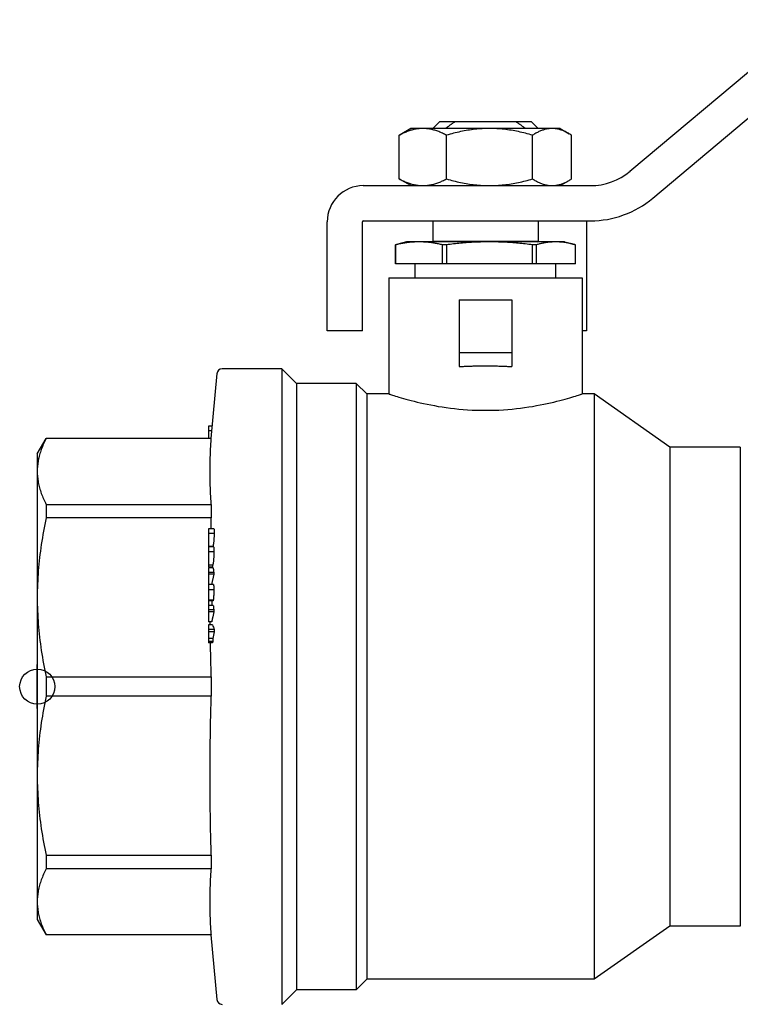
# Model space of a CAD drawing. Header units: millimetres. Extents: x 38 to 3725, y 10 to 403.
# Tile 1 of 17: x 198 to 280, y 160 to 272. Entities that reach past the tile are written whole.
import ezdxf

# ---------------------------------------------------------------- set-up
doc = ezdxf.new("R2010")
doc.units = ezdxf.units.MM
doc.layers.add('DETAIL', color=2, linetype='Continuous')
doc.layers.add('ORIGIN', color=6, linetype='Continuous')

msp = doc.modelspace()

# ---------------------------------------------------------------- linework, layer by layer
at = {"layer": 'DETAIL'}
for p, q in [((267.43, 255.16), (287.98, 272.4)), ((270.01, 252.1), (287.98, 267.18)), ((242.48, 260.02), (241.45, 259.43)), ((243.86, 260.02), (242.48, 260.02)), ((251.44, 260.02), (243.86, 260.02)), ((245.78, 260.82), (244.98, 260.02)), ((245.78, 260.82), (247.54, 260.82)), ((247.54, 260.82), (254.42, 260.82)), ((258.56, 260.02), (251.44, 260.02)), ((254.42, 260.82), (256.18, 260.82)), ((256.18, 260.82), (256.98, 260.02)), ((259.48, 260.02), (258.56, 260.02)), ((259.48, 260.02), (260.51, 259.43)), ((241.18, 254.28), (241.18, 259.27)), ((246.54, 254.28), (246.54, 259.27)), ((256.35, 254.28), (256.35, 259.27)), ((260.78, 254.28), (260.78, 259.27)), ((237.08, 253.52), (262.94, 253.52)), ((242.48, 253.52), (241.45, 254.12)), ((259.48, 253.52), (260.51, 254.12)), ((232.98, 237.02), (232.98, 249.42)), ((236.98, 237.02), (236.98, 249.42)), ((237.08, 249.52), (262.94, 249.52)), ((244.98, 249.52), (244.98, 247.22)), ((256.98, 249.52), (256.98, 247.22)), ((262.48, 249.52), (262.48, 249.42)), ((262.48, 249.42), (262.48, 237.02)), ((240.74, 244.63), (240.74, 246.79)), ((240.76, 246.79), (240.74, 246.79)), ((240.76, 246.79), (240.76, 244.63)), ((241.98, 247.13), (240.87, 246.83)), ((243.43, 247.13), (241.98, 247.13)), ((251.44, 247.13), (243.43, 247.13)), ((244.98, 247.22), (256.98, 247.22)), ((245.08, 247.13), (244.98, 247.22)), ((246.09, 244.63), (246.09, 246.79)), ((246.54, 246.79), (246.09, 246.79)), ((246.54, 246.79), (246.54, 244.63)), ((258.99, 247.13), (251.44, 247.13)), ((256.76, 246.79), (256.34, 246.79)), ((256.34, 244.63), (256.34, 246.79)), ((256.76, 246.79), (256.76, 244.63)), ((256.88, 247.13), (256.98, 247.22)), ((259.98, 247.13), (258.99, 247.13)), ((259.98, 247.13), (261.09, 246.83)), ((261.23, 244.63), (261.23, 246.79)), ((240.76, 244.63), (240.74, 244.63)), ((246.09, 244.63), (240.76, 244.63)), ((242.98, 243.02), (242.98, 244.63)), ((246.54, 244.63), (246.09, 244.63)), ((256.34, 244.63), (246.54, 244.63)), ((256.76, 244.63), (256.34, 244.63)), ((261.23, 244.63), (256.76, 244.63)), ((258.98, 243.02), (258.98, 244.63)), ((239.98, 243.02), (261.98, 243.02)), ((239.98, 243.02), (239.98, 229.82)), ((261.98, 243.02), (261.98, 229.82)), ((247.98, 240.52), (253.98, 240.52)), ((247.98, 240.52), (247.98, 234.52)), ((253.98, 240.52), (253.98, 234.52)), ((236.98, 237.02), (232.98, 237.02)), ((262.48, 237.02), (261.98, 237.02)), ((247.98, 234.52), (253.98, 234.52)), ((247.98, 234.52), (247.98, 232.94)), ((253.98, 234.52), (253.98, 232.94)), ((219.79, 224.77), (220.44, 232.13)), ((227.83, 232.67), (221.03, 232.67)), ((227.83, 232.67), (227.83, 160.37)), ((229.48, 231.02), (227.83, 232.67)), ((229.48, 231.02), (229.48, 162.02)), ((236.28, 231.02), (229.48, 231.02)), ((236.28, 231.02), (236.28, 162.02)), ((237.48, 229.82), (236.28, 231.02)), ((237.48, 229.82), (237.48, 163.22)), ((239.98, 229.82), (237.48, 229.82)), ((263.34, 229.82), (261.98, 229.82)), ((263.34, 229.82), (263.34, 163.22)), ((271.98, 223.77), (263.34, 229.82)), ((219.48, 226.15), (219.48, 225.61)), ((219.91, 226.15), (219.48, 226.15)), ((219.87, 225.61), (219.48, 225.61)), ((219.48, 225.61), (219.48, 224.77)), ((199.98, 223.02), (200.99, 224.77)), ((200.99, 224.77), (200.99, 224.75)), ((219.79, 224.77), (200.99, 224.77)), ((219.79, 224.75), (200.99, 224.75)), ((219.79, 224.77), (219.79, 224.75)), ((199.98, 223.02), (199.98, 221.01)), ((271.98, 223.77), (271.98, 169.27)), ((279.98, 223.77), (271.98, 223.77)), ((279.98, 223.77), (279.98, 223.44)), ((279.98, 223.44), (279.98, 218.58)), ((199.98, 221.01), (199.98, 206.67)), ((279.98, 218.58), (279.98, 212.53)), ((200.99, 217.26), (200.99, 215.71)), ((200.99, 217.26), (219.79, 217.26)), ((219.79, 217.26), (219.79, 215.71)), ((219.79, 215.71), (200.99, 215.71)), ((219.48, 214.48), (219.48, 213.94)), ((220.08, 214.48), (219.48, 214.48)), ((220.11, 213.94), (219.48, 213.94)), ((219.48, 213.94), (219.48, 212.46)), ((219.97, 212.46), (219.48, 212.46)), ((219.48, 212.46), (219.48, 212.41)), ((219.48, 212.41), (219.48, 211.84)), ((220.05, 212.41), (219.48, 212.41)), ((220.08, 211.84), (219.48, 211.84)), ((219.48, 211.84), (219.48, 210.34)), ((279.98, 212.53), (279.98, 200.8)), ((219.95, 210.34), (219.48, 210.34)), ((219.48, 210.34), (219.48, 210.11)), ((219.87, 210.11), (219.48, 210.11)), ((220.01, 210.03), (219.48, 210.03)), ((219.48, 210.03), (219.48, 209.52)), ((220.07, 209.52), (219.48, 209.52)), ((219.48, 209.52), (219.48, 209.3)), ((219.66, 210.03), (219.66, 210.11)), ((220.07, 209.3), (219.48, 209.3)), ((219.48, 209.3), (219.48, 208.15)), ((220.07, 209.3), (219.81, 208.15)), ((219.81, 208.15), (219.48, 208.15)), ((219.48, 208.15), (219.48, 207.53)), ((220.02, 208.15), (219.48, 208.15)), ((220.07, 207.53), (219.48, 207.53)), ((219.48, 207.53), (219.48, 206.35)), ((219.65, 208.15), (219.65, 208.15)), ((199.98, 206.67), (199.98, 186.38)), ((220, 206.35), (219.48, 206.35)), ((219.48, 206.35), (219.48, 206.28)), ((219.48, 206.28), (219.48, 205.76)), ((219.97, 206.28), (219.48, 206.28)), ((220.01, 205.76), (219.48, 205.76)), ((219.48, 205.76), (219.48, 205.25)), ((220.08, 205.25), (219.48, 205.25)), ((219.48, 205.25), (219.48, 205.03)), ((220.09, 205.03), (219.48, 205.03)), ((219.48, 205.03), (219.48, 203.89)), ((219.83, 203.89), (219.48, 203.89)), ((219.93, 203.54), (219.48, 203.54)), ((219.48, 203.54), (219.48, 203.03)), ((220.11, 203.03), (219.48, 203.03)), ((219.48, 203.03), (219.48, 202.75)), ((220.12, 202.75), (219.48, 202.75)), ((219.48, 202.75), (219.48, 202.01)), ((219.95, 202.01), (219.48, 202.01)), ((219.48, 202.01), (219.48, 201.64)), ((219.96, 201.64), (219.48, 201.64)), ((219.48, 201.64), (219.48, 201.51)), ((219.93, 201.51), (219.48, 201.51)), ((219.96, 201.64), (219.93, 201.51)), ((279.98, 200.8), (279.98, 192.25)), ((200.99, 197.62), (200.99, 195.43)), ((200.99, 197.62), (219.79, 197.62)), ((219.79, 197.62), (219.79, 195.43)), ((219.79, 195.43), (200.99, 195.43)), ((279.98, 192.25), (279.98, 180.52)), ((199.98, 186.38), (199.98, 172.04)), ((279.98, 180.52), (279.98, 174.47)), ((200.99, 177.34), (219.79, 177.34)), ((200.99, 177.34), (200.99, 175.79)), ((219.79, 177.34), (219.79, 176.55)), ((219.79, 176.55), (219.79, 175.79)), ((219.79, 175.79), (200.99, 175.79)), ((279.98, 174.47), (279.98, 169.61)), ((199.98, 172.04), (199.98, 170.02)), ((199.98, 170.02), (200.99, 168.27)), ((271.98, 169.27), (263.34, 163.22)), ((279.98, 169.27), (271.98, 169.27)), ((279.98, 169.61), (279.98, 169.27)), ((200.99, 168.3), (200.99, 168.27)), ((200.99, 168.3), (219.79, 168.3)), ((219.79, 168.27), (200.99, 168.27)), ((219.79, 168.3), (219.79, 168.27)), ((220.44, 160.92), (219.79, 168.27)), ((237.48, 163.22), (236.28, 162.02)), ((263.34, 163.22), (237.48, 163.22)), ((229.48, 162.02), (227.83, 160.37)), ((236.28, 162.02), (229.48, 162.02))]:
    msp.add_line(p, q, dxfattribs=at)
at = {"layer": 'DETAIL', "flags": 128}
for points in [[(243.86, 260.02), (243.75, 260.02), (243.64, 260.02), (243.52, 260.01), (243.41, 260), (243.3, 259.99), (243.18, 259.97), (243.07, 259.95), (242.96, 259.93), (242.85, 259.91), (242.73, 259.88), (242.62, 259.85), (242.51, 259.82), (242.4, 259.78), (242.29, 259.75), (242.18, 259.71), (242.06, 259.67), (241.95, 259.62), (241.84, 259.58), (241.73, 259.53), (241.62, 259.48), (241.51, 259.43), (241.4, 259.38), (241.29, 259.32), (241.18, 259.27)], [(246.54, 259.27), (246.44, 259.32), (246.33, 259.38), (246.22, 259.43), (246.11, 259.48), (246, 259.53), (245.89, 259.58), (245.78, 259.62), (245.67, 259.67), (245.55, 259.71), (245.44, 259.75), (245.33, 259.78), (245.22, 259.82), (245.11, 259.85), (244.99, 259.88), (244.88, 259.91), (244.77, 259.93), (244.66, 259.95), (244.54, 259.97), (244.43, 259.99), (244.32, 260), (244.2, 260.01), (244.09, 260.02), (243.98, 260.02), (243.86, 260.02)], [(246.43, 260.02), (246.47, 260.06), (246.52, 260.09), (246.57, 260.13), (246.61, 260.16), (246.66, 260.2), (246.7, 260.23), (246.75, 260.27), (246.8, 260.3), (246.84, 260.33), (246.89, 260.37), (246.93, 260.4), (246.98, 260.43), (247.03, 260.47), (247.07, 260.5), (247.12, 260.53), (247.17, 260.57), (247.21, 260.6), (247.26, 260.63), (247.31, 260.66), (247.35, 260.7), (247.4, 260.73), (247.45, 260.76), (247.5, 260.79), (247.54, 260.82)], [(251.44, 260.02), (251.24, 260.02), (251.03, 260.02), (250.82, 260.01), (250.62, 260), (250.41, 259.99), (250.2, 259.97), (250, 259.95), (249.79, 259.93), (249.59, 259.91), (249.38, 259.88), (249.18, 259.85), (248.97, 259.82), (248.77, 259.78), (248.56, 259.75), (248.36, 259.71), (248.16, 259.67), (247.95, 259.62), (247.75, 259.58), (247.55, 259.53), (247.35, 259.48), (247.15, 259.43), (246.95, 259.38), (246.74, 259.32), (246.54, 259.27)], [(256.35, 259.27), (256.14, 259.32), (255.94, 259.38), (255.74, 259.43), (255.54, 259.48), (255.34, 259.53), (255.14, 259.58), (254.94, 259.62), (254.73, 259.67), (254.53, 259.71), (254.33, 259.75), (254.12, 259.78), (253.92, 259.82), (253.72, 259.85), (253.51, 259.88), (253.31, 259.91), (253.1, 259.93), (252.9, 259.95), (252.69, 259.97), (252.48, 259.99), (252.28, 260), (252.07, 260.01), (251.86, 260.02), (251.65, 260.02), (251.44, 260.02)], [(254.42, 260.82), (254.47, 260.79), (254.52, 260.76), (254.56, 260.73), (254.61, 260.7), (254.66, 260.66), (254.71, 260.63), (254.75, 260.6), (254.8, 260.57), (254.85, 260.53), (254.89, 260.5), (254.94, 260.47), (254.99, 260.43), (255.03, 260.4), (255.08, 260.37), (255.12, 260.33), (255.17, 260.3), (255.22, 260.27), (255.26, 260.23), (255.31, 260.2), (255.35, 260.16), (255.4, 260.13), (255.45, 260.09), (255.49, 260.06), (255.54, 260.02)], [(258.56, 260.02), (258.47, 260.02), (258.38, 260.02), (258.28, 260.01), (258.19, 260), (258.1, 259.99), (258, 259.97), (257.91, 259.95), (257.82, 259.93), (257.72, 259.91), (257.63, 259.88), (257.54, 259.85), (257.44, 259.82), (257.35, 259.78), (257.26, 259.75), (257.17, 259.71), (257.07, 259.67), (256.98, 259.62), (256.89, 259.58), (256.8, 259.53), (256.71, 259.48), (256.62, 259.43), (256.53, 259.38), (256.44, 259.32), (256.35, 259.27)], [(260.78, 259.27), (260.69, 259.32), (260.6, 259.38), (260.51, 259.43), (260.42, 259.48), (260.33, 259.53), (260.24, 259.58), (260.15, 259.62), (260.05, 259.67), (259.96, 259.71), (259.87, 259.75), (259.78, 259.78), (259.69, 259.82), (259.59, 259.85), (259.5, 259.88), (259.41, 259.91), (259.31, 259.93), (259.22, 259.95), (259.13, 259.97), (259.03, 259.99), (258.94, 260), (258.85, 260.01), (258.75, 260.02), (258.66, 260.02), (258.56, 260.02)], [(241.18, 259.27), (241.19, 259.27), (241.21, 259.28), (241.22, 259.29), (241.23, 259.29), (241.24, 259.3), (241.25, 259.31), (241.26, 259.31), (241.27, 259.32), (241.28, 259.33), (241.3, 259.34), (241.31, 259.34), (241.32, 259.35), (241.33, 259.36), (241.34, 259.36), (241.35, 259.37), (241.36, 259.38), (241.37, 259.38), (241.39, 259.39), (241.4, 259.4), (241.41, 259.4), (241.42, 259.41), (241.43, 259.42), (241.44, 259.42), (241.45, 259.43)], [(241.18, 254.28), (241.29, 254.23), (241.4, 254.17), (241.51, 254.12), (241.62, 254.07), (241.73, 254.02), (241.84, 253.97), (241.95, 253.93), (242.06, 253.88), (242.18, 253.84), (242.29, 253.8), (242.4, 253.77), (242.51, 253.73), (242.62, 253.7), (242.73, 253.67), (242.85, 253.64), (242.96, 253.62), (243.07, 253.6), (243.18, 253.58), (243.3, 253.56), (243.41, 253.55), (243.52, 253.54), (243.64, 253.53), (243.75, 253.53), (243.86, 253.52)], [(241.45, 254.12), (241.44, 254.13), (241.43, 254.13), (241.42, 254.14), (241.41, 254.15), (241.4, 254.15), (241.39, 254.16), (241.37, 254.17), (241.36, 254.17), (241.35, 254.18), (241.34, 254.19), (241.33, 254.19), (241.32, 254.2), (241.31, 254.21), (241.3, 254.21), (241.28, 254.22), (241.27, 254.23), (241.26, 254.23), (241.25, 254.24), (241.24, 254.25), (241.23, 254.26), (241.22, 254.26), (241.21, 254.27), (241.19, 254.28), (241.18, 254.28)], [(243.86, 253.52), (243.98, 253.53), (244.09, 253.53), (244.2, 253.54), (244.32, 253.55), (244.43, 253.56), (244.54, 253.58), (244.66, 253.6), (244.77, 253.62), (244.88, 253.64), (244.99, 253.67), (245.11, 253.7), (245.22, 253.73), (245.33, 253.77), (245.44, 253.8), (245.55, 253.84), (245.67, 253.88), (245.78, 253.93), (245.89, 253.97), (246, 254.02), (246.11, 254.07), (246.22, 254.12), (246.33, 254.17), (246.44, 254.23), (246.54, 254.28)], [(246.54, 254.28), (246.75, 254.23), (246.95, 254.17), (247.15, 254.12), (247.35, 254.07), (247.55, 254.02), (247.75, 253.97), (247.95, 253.92), (248.16, 253.88), (248.36, 253.84), (248.56, 253.8), (248.77, 253.76), (248.97, 253.73), (249.17, 253.7), (249.38, 253.67), (249.58, 253.64), (249.79, 253.62), (249.99, 253.6), (250.2, 253.58), (250.41, 253.56), (250.61, 253.55), (250.82, 253.54), (251.03, 253.53), (251.24, 253.53), (251.44, 253.52)], [(251.44, 253.52), (251.65, 253.53), (251.86, 253.53), (252.07, 253.54), (252.27, 253.55), (252.48, 253.56), (252.69, 253.58), (252.89, 253.6), (253.1, 253.62), (253.3, 253.64), (253.51, 253.67), (253.71, 253.7), (253.92, 253.73), (254.12, 253.76), (254.33, 253.8), (254.53, 253.84), (254.73, 253.88), (254.94, 253.92), (255.14, 253.97), (255.34, 254.02), (255.54, 254.07), (255.74, 254.12), (255.94, 254.17), (256.15, 254.23), (256.35, 254.28)], [(256.35, 254.28), (256.44, 254.23), (256.53, 254.17), (256.62, 254.12), (256.71, 254.07), (256.8, 254.02), (256.89, 253.97), (256.98, 253.92), (257.08, 253.88), (257.17, 253.84), (257.26, 253.8), (257.35, 253.76), (257.44, 253.73), (257.54, 253.7), (257.63, 253.67), (257.72, 253.64), (257.81, 253.62), (257.91, 253.6), (258, 253.58), (258.09, 253.56), (258.19, 253.55), (258.28, 253.54), (258.38, 253.53), (258.47, 253.53), (258.56, 253.52)], [(258.56, 253.52), (258.66, 253.53), (258.75, 253.53), (258.85, 253.54), (258.94, 253.55), (259.03, 253.56), (259.13, 253.58), (259.22, 253.6), (259.31, 253.62), (259.41, 253.64), (259.5, 253.67), (259.59, 253.7), (259.68, 253.73), (259.78, 253.76), (259.87, 253.8), (259.96, 253.84), (260.05, 253.88), (260.15, 253.92), (260.24, 253.97), (260.33, 254.02), (260.42, 254.07), (260.51, 254.12), (260.6, 254.17), (260.69, 254.23), (260.78, 254.28)], [(240.74, 246.79), (240.74, 246.79), (240.75, 246.79), (240.75, 246.8), (240.76, 246.8), (240.76, 246.8), (240.77, 246.8), (240.78, 246.8), (240.78, 246.8), (240.79, 246.81), (240.79, 246.81), (240.8, 246.81), (240.8, 246.81), (240.81, 246.81), (240.82, 246.81), (240.82, 246.81), (240.83, 246.82), (240.83, 246.82), (240.84, 246.82), (240.84, 246.82), (240.85, 246.82), (240.85, 246.82), (240.86, 246.83), (240.87, 246.83), (240.87, 246.83)], [(243.43, 247.13), (243.31, 247.13), (243.2, 247.12), (243.09, 247.12), (242.98, 247.12), (242.87, 247.11), (242.76, 247.1), (242.65, 247.1), (242.54, 247.09), (242.43, 247.08), (242.31, 247.06), (242.2, 247.05), (242.09, 247.04), (241.98, 247.02), (241.87, 247.01), (241.76, 246.99), (241.65, 246.97), (241.54, 246.95), (241.43, 246.93), (241.32, 246.91), (241.21, 246.89), (241.09, 246.87), (240.98, 246.84), (240.87, 246.82), (240.76, 246.79)], [(246.09, 246.79), (245.98, 246.82), (245.87, 246.84), (245.76, 246.87), (245.65, 246.89), (245.53, 246.91), (245.42, 246.93), (245.31, 246.95), (245.2, 246.97), (245.09, 246.99), (244.98, 247.01), (244.87, 247.02), (244.76, 247.04), (244.65, 247.05), (244.54, 247.06), (244.42, 247.08), (244.31, 247.09), (244.2, 247.1), (244.09, 247.1), (243.98, 247.11), (243.87, 247.12), (243.76, 247.12), (243.65, 247.12), (243.54, 247.13), (243.43, 247.13)], [(251.44, 247.13), (251.23, 247.13), (251.03, 247.12), (250.82, 247.12), (250.62, 247.12), (250.42, 247.11), (250.21, 247.1), (250.01, 247.1), (249.8, 247.09), (249.6, 247.08), (249.4, 247.06), (249.19, 247.05), (248.99, 247.04), (248.78, 247.02), (248.58, 247.01), (248.37, 246.99), (248.17, 246.97), (247.97, 246.95), (247.76, 246.93), (247.56, 246.91), (247.35, 246.89), (247.15, 246.87), (246.95, 246.84), (246.74, 246.82), (246.54, 246.79)], [(256.34, 246.79), (256.13, 246.82), (255.93, 246.84), (255.72, 246.87), (255.52, 246.89), (255.31, 246.91), (255.11, 246.93), (254.91, 246.95), (254.7, 246.97), (254.5, 246.99), (254.29, 247.01), (254.09, 247.02), (253.89, 247.04), (253.68, 247.05), (253.48, 247.06), (253.27, 247.08), (253.07, 247.09), (252.87, 247.1), (252.66, 247.1), (252.46, 247.11), (252.25, 247.12), (252.05, 247.12), (251.84, 247.12), (251.64, 247.13), (251.44, 247.13)], [(258.99, 247.13), (258.9, 247.13), (258.81, 247.12), (258.71, 247.12), (258.62, 247.12), (258.53, 247.11), (258.44, 247.1), (258.34, 247.1), (258.25, 247.09), (258.16, 247.08), (258.06, 247.06), (257.97, 247.05), (257.88, 247.04), (257.78, 247.02), (257.69, 247.01), (257.6, 246.99), (257.5, 246.97), (257.41, 246.95), (257.32, 246.93), (257.22, 246.91), (257.13, 246.89), (257.04, 246.87), (256.94, 246.84), (256.85, 246.82), (256.76, 246.79)], [(261.23, 246.79), (261.14, 246.82), (261.04, 246.84), (260.95, 246.87), (260.86, 246.89), (260.76, 246.91), (260.67, 246.93), (260.58, 246.95), (260.48, 246.97), (260.39, 246.99), (260.3, 247.01), (260.2, 247.02), (260.11, 247.04), (260.02, 247.05), (259.93, 247.06), (259.83, 247.08), (259.74, 247.09), (259.65, 247.1), (259.55, 247.1), (259.46, 247.11), (259.37, 247.12), (259.27, 247.12), (259.18, 247.12), (259.09, 247.13), (258.99, 247.13)], [(247.98, 232.94), (248.1, 232.94), (248.23, 232.95), (248.35, 232.96), (248.47, 232.96), (248.6, 232.97), (248.72, 232.97), (248.84, 232.98), (248.97, 232.98), (249.09, 232.99), (249.22, 232.99), (249.34, 233), (249.47, 233), (249.59, 233.01), (249.72, 233.01), (249.85, 233.01), (249.97, 233.01), (250.1, 233.02), (250.22, 233.02), (250.35, 233.02), (250.48, 233.02), (250.6, 233.02), (250.73, 233.02), (250.86, 233.02), (250.98, 233.02)], [(250.98, 233.02), (251.11, 233.02), (251.24, 233.02), (251.36, 233.02), (251.49, 233.02), (251.61, 233.02), (251.74, 233.02), (251.87, 233.02), (251.99, 233.01), (252.12, 233.01), (252.25, 233.01), (252.37, 233.01), (252.5, 233), (252.62, 233), (252.75, 232.99), (252.87, 232.99), (253, 232.98), (253.12, 232.98), (253.25, 232.97), (253.37, 232.97), (253.49, 232.96), (253.62, 232.96), (253.74, 232.95), (253.86, 232.94), (253.98, 232.94)], [(239.98, 229.82), (240, 229.82), (240.03, 229.81), (240.09, 229.79), (240.17, 229.76), (240.28, 229.73), (240.41, 229.69), (240.56, 229.64), (240.73, 229.58), (240.93, 229.52), (241.14, 229.46), (241.38, 229.39), (241.64, 229.32), (241.91, 229.24), (242.21, 229.16), (242.52, 229.07), (242.86, 228.99), (243.21, 228.9), (243.57, 228.82), (243.95, 228.73), (244.35, 228.65), (244.76, 228.57), (245.18, 228.49), (245.61, 228.41), (246.06, 228.34), (246.52, 228.27), (246.99, 228.21), (247.47, 228.15), (247.96, 228.1), (248.45, 228.06), (248.95, 228.02), (249.46, 227.99), (249.96, 227.97), (250.47, 227.96), (250.98, 227.96)], [(250.98, 227.96), (251.49, 227.96), (252.01, 227.97), (252.51, 227.99), (253.02, 228.02), (253.52, 228.06), (254.01, 228.1), (254.5, 228.15), (254.97, 228.21), (255.44, 228.27), (255.9, 228.34), (256.35, 228.41), (256.78, 228.49), (257.21, 228.57), (257.62, 228.65), (258.01, 228.73), (258.39, 228.82), (258.76, 228.9), (259.11, 228.99), (259.44, 229.07), (259.75, 229.16), (260.05, 229.24), (260.32, 229.31), (260.58, 229.39), (260.82, 229.46), (261.04, 229.52), (261.23, 229.58), (261.41, 229.64), (261.56, 229.69), (261.69, 229.73), (261.79, 229.76), (261.88, 229.79), (261.93, 229.81), (261.97, 229.82), (261.98, 229.82)], [(200.99, 224.75), (200.91, 224.6), (200.84, 224.44), (200.76, 224.29), (200.69, 224.13), (200.63, 223.98), (200.56, 223.82), (200.5, 223.66), (200.44, 223.51), (200.39, 223.35), (200.34, 223.2), (200.29, 223.04), (200.24, 222.88), (200.2, 222.73), (200.17, 222.57), (200.13, 222.42), (200.1, 222.26), (200.07, 222.1), (200.05, 221.95), (200.03, 221.79), (200.01, 221.63), (200, 221.48), (199.99, 221.32), (199.98, 221.16), (199.98, 221.01)], [(219.79, 217.26), (219.78, 217.45), (219.76, 217.65), (219.75, 217.84), (219.74, 218.03), (219.73, 218.22), (219.71, 218.41), (219.7, 218.61), (219.7, 218.8), (219.69, 218.99), (219.68, 219.18), (219.67, 219.37), (219.67, 219.57), (219.66, 219.76), (219.66, 219.95), (219.65, 220.14), (219.65, 220.34), (219.65, 220.53), (219.64, 220.72), (219.64, 220.91), (219.64, 221.1), (219.64, 221.3), (219.65, 221.49), (219.65, 221.68), (219.65, 221.87), (219.66, 222.06), (219.66, 222.26), (219.67, 222.45), (219.67, 222.64), (219.68, 222.83), (219.69, 223.02), (219.7, 223.22), (219.7, 223.41), (219.71, 223.6), (219.73, 223.79), (219.74, 223.98), (219.75, 224.18), (219.76, 224.37), (219.78, 224.56), (219.79, 224.75)], [(199.98, 221.01), (199.98, 220.85), (199.99, 220.7), (200, 220.54), (200.01, 220.38), (200.03, 220.23), (200.05, 220.07), (200.07, 219.91), (200.1, 219.76), (200.13, 219.6), (200.17, 219.44), (200.2, 219.29), (200.25, 219.13), (200.29, 218.97), (200.34, 218.82), (200.39, 218.66), (200.44, 218.51), (200.5, 218.35), (200.56, 218.19), (200.63, 218.04), (200.69, 217.88), (200.76, 217.73), (200.84, 217.57), (200.91, 217.42), (200.99, 217.26)], [(200.99, 215.71), (200.91, 215.33), (200.84, 214.96), (200.76, 214.58), (200.69, 214.21), (200.63, 213.83), (200.56, 213.46), (200.5, 213.08), (200.44, 212.7), (200.39, 212.33), (200.34, 211.95), (200.29, 211.57), (200.24, 211.2), (200.2, 210.82), (200.17, 210.44), (200.13, 210.07), (200.1, 209.69), (200.07, 209.31), (200.05, 208.93), (200.03, 208.56), (200.01, 208.18), (200, 207.8), (199.99, 207.42), (199.98, 207.04), (199.98, 206.67)], [(219.75, 214.48), (219.76, 214.53), (219.76, 214.58), (219.76, 214.64), (219.76, 214.69), (219.76, 214.74), (219.76, 214.79), (219.76, 214.84), (219.77, 214.89), (219.77, 214.94), (219.77, 214.99), (219.77, 215.04), (219.77, 215.1), (219.77, 215.15), (219.78, 215.2), (219.78, 215.25), (219.78, 215.3), (219.78, 215.35), (219.78, 215.4), (219.78, 215.45), (219.79, 215.5), (219.79, 215.56), (219.79, 215.61), (219.79, 215.66), (219.79, 215.71)], [(220.08, 214.48), (220.08, 214.48), (220.08, 214.48), (220.09, 214.47), (220.09, 214.47), (220.09, 214.46), (220.1, 214.45), (220.1, 214.44), (220.1, 214.43), (220.1, 214.41), (220.11, 214.39), (220.11, 214.37), (220.11, 214.35), (220.11, 214.33), (220.11, 214.3), (220.11, 214.27), (220.11, 214.24), (220.11, 214.21), (220.12, 214.17), (220.12, 214.14), (220.12, 214.1), (220.12, 214.06), (220.11, 214.02), (220.11, 213.98), (220.11, 213.94)], [(220.11, 213.94), (220.11, 213.86), (220.11, 213.77), (220.11, 213.69), (220.1, 213.61), (220.1, 213.52), (220.09, 213.44), (220.09, 213.36), (220.08, 213.28), (220.08, 213.2), (220.07, 213.13), (220.06, 213.06), (220.06, 212.99), (220.05, 212.93), (220.04, 212.88), (220.03, 212.82), (220.03, 212.77), (220.02, 212.73), (220.01, 212.68), (220.01, 212.64), (220, 212.6), (219.99, 212.56), (219.98, 212.53), (219.98, 212.49), (219.97, 212.46)], [(220.08, 211.84), (220.08, 211.76), (220.08, 211.68), (220.08, 211.6), (220.08, 211.51), (220.07, 211.43), (220.07, 211.35), (220.06, 211.27), (220.06, 211.19), (220.05, 211.11), (220.05, 211.03), (220.04, 210.96), (220.04, 210.89), (220.03, 210.82), (220.02, 210.76), (220.02, 210.71), (220.01, 210.66), (220, 210.61), (219.99, 210.56), (219.99, 210.52), (219.98, 210.48), (219.97, 210.44), (219.96, 210.41), (219.96, 210.37), (219.95, 210.34)], [(219.97, 212.46), (219.97, 212.46), (219.97, 212.45), (219.97, 212.45), (219.97, 212.45), (219.97, 212.45), (219.97, 212.45), (219.97, 212.45), (219.96, 212.44), (219.96, 212.44), (219.96, 212.44), (219.96, 212.44), (219.96, 212.44), (219.96, 212.43), (219.96, 212.43), (219.96, 212.43), (219.96, 212.43), (219.96, 212.43), (219.96, 212.43), (219.96, 212.42), (219.96, 212.42), (219.96, 212.42), (219.96, 212.42), (219.96, 212.42), (219.96, 212.41)], [(220.05, 212.41), (220.05, 212.41), (220.05, 212.41), (220.06, 212.4), (220.06, 212.4), (220.06, 212.39), (220.06, 212.37), (220.07, 212.36), (220.07, 212.34), (220.07, 212.32), (220.07, 212.3), (220.08, 212.28), (220.08, 212.26), (220.08, 212.23), (220.08, 212.2), (220.08, 212.17), (220.08, 212.14), (220.08, 212.11), (220.08, 212.07), (220.08, 212.04), (220.08, 212), (220.08, 211.96), (220.08, 211.92), (220.08, 211.88), (220.08, 211.84)], [(219.95, 210.34), (219.95, 210.33), (219.94, 210.31), (219.94, 210.3), (219.94, 210.28), (219.93, 210.27), (219.93, 210.25), (219.92, 210.24), (219.92, 210.23), (219.92, 210.21), (219.91, 210.2), (219.91, 210.19), (219.91, 210.18), (219.9, 210.17), (219.9, 210.16), (219.9, 210.15), (219.89, 210.14), (219.89, 210.13), (219.89, 210.13), (219.88, 210.12), (219.88, 210.11), (219.88, 210.11), (219.87, 210.11), (219.87, 210.11), (219.87, 210.11)], [(220.01, 210.03), (220.01, 209.99), (220.01, 209.96), (220.01, 209.93), (220.01, 209.9), (220.02, 209.87), (220.02, 209.84), (220.02, 209.82), (220.02, 209.79), (220.02, 209.76), (220.03, 209.74), (220.03, 209.71), (220.03, 209.69), (220.03, 209.67), (220.04, 209.65), (220.04, 209.63), (220.04, 209.61), (220.05, 209.59), (220.05, 209.58), (220.05, 209.56), (220.05, 209.55), (220.06, 209.54), (220.06, 209.53), (220.06, 209.52), (220.07, 209.52)], [(220.07, 209.52), (220.07, 209.51), (220.07, 209.5), (220.07, 209.49), (220.07, 209.48), (220.07, 209.47), (220.07, 209.46), (220.07, 209.45), (220.07, 209.44), (220.07, 209.43), (220.07, 209.43), (220.07, 209.42), (220.07, 209.41), (220.07, 209.4), (220.07, 209.39), (220.07, 209.38), (220.07, 209.37), (220.07, 209.36), (220.07, 209.35), (220.07, 209.34), (220.07, 209.34), (220.07, 209.33), (220.07, 209.32), (220.07, 209.31), (220.07, 209.3)], [(220.07, 207.53), (220.07, 207.47), (220.07, 207.42), (220.07, 207.36), (220.07, 207.3), (220.07, 207.25), (220.07, 207.19), (220.06, 207.13), (220.06, 207.07), (220.06, 207.02), (220.06, 206.96), (220.06, 206.9), (220.05, 206.85), (220.05, 206.79), (220.05, 206.74), (220.04, 206.69), (220.04, 206.64), (220.03, 206.59), (220.03, 206.55), (220.03, 206.5), (220.02, 206.47), (220.02, 206.43), (220.01, 206.4), (220.01, 206.37), (220, 206.35)], [(220.02, 208.15), (220.02, 208.15), (220.03, 208.14), (220.03, 208.14), (220.04, 208.13), (220.04, 208.12), (220.04, 208.1), (220.04, 208.09), (220.05, 208.07), (220.05, 208.05), (220.05, 208.02), (220.05, 208), (220.06, 207.97), (220.06, 207.94), (220.06, 207.91), (220.06, 207.88), (220.06, 207.84), (220.06, 207.81), (220.07, 207.77), (220.07, 207.73), (220.07, 207.69), (220.07, 207.65), (220.07, 207.61), (220.07, 207.57), (220.07, 207.53)], [(199.98, 206.67), (199.98, 206.29), (199.99, 205.91), (200, 205.54), (200.01, 205.16), (200.03, 204.78), (200.05, 204.4), (200.07, 204.02), (200.1, 203.65), (200.13, 203.27), (200.17, 202.89), (200.2, 202.51), (200.25, 202.14), (200.29, 201.76), (200.34, 201.38), (200.39, 201), (200.44, 200.63), (200.5, 200.25), (200.56, 199.87), (200.63, 199.5), (200.69, 199.12), (200.76, 198.75), (200.84, 198.37), (200.91, 198), (200.99, 197.62)], [(220, 206.35), (220, 206.35), (220, 206.34), (220, 206.34), (220, 206.33), (219.99, 206.33), (219.99, 206.32), (219.99, 206.32), (219.99, 206.31), (219.99, 206.31), (219.99, 206.31), (219.99, 206.3), (219.98, 206.3), (219.98, 206.3), (219.98, 206.3), (219.98, 206.29), (219.98, 206.29), (219.98, 206.29), (219.98, 206.29), (219.98, 206.29), (219.97, 206.29), (219.97, 206.28), (219.97, 206.28), (219.97, 206.28), (219.97, 206.28)], [(220.09, 205.03), (220.08, 204.99), (220.07, 204.94), (220.05, 204.89), (220.04, 204.84), (220.03, 204.8), (220.02, 204.75), (220.01, 204.7), (220, 204.65), (219.99, 204.61), (219.98, 204.56), (219.97, 204.51), (219.96, 204.46), (219.95, 204.41), (219.94, 204.37), (219.92, 204.32), (219.91, 204.27), (219.9, 204.22), (219.89, 204.18), (219.88, 204.13), (219.87, 204.08), (219.86, 204.03), (219.85, 203.98), (219.84, 203.94), (219.83, 203.89)], [(220.01, 205.76), (220.01, 205.73), (220.02, 205.7), (220.02, 205.67), (220.02, 205.64), (220.02, 205.61), (220.03, 205.58), (220.03, 205.55), (220.03, 205.53), (220.03, 205.5), (220.04, 205.47), (220.04, 205.45), (220.04, 205.43), (220.05, 205.4), (220.05, 205.38), (220.05, 205.36), (220.06, 205.35), (220.06, 205.33), (220.06, 205.31), (220.07, 205.3), (220.07, 205.29), (220.07, 205.28), (220.08, 205.27), (220.08, 205.26), (220.08, 205.25)], [(220.08, 205.25), (220.08, 205.24), (220.08, 205.23), (220.08, 205.23), (220.08, 205.22), (220.08, 205.21), (220.08, 205.2), (220.08, 205.19), (220.08, 205.18), (220.08, 205.17), (220.08, 205.16), (220.08, 205.15), (220.09, 205.14), (220.09, 205.13), (220.09, 205.13), (220.09, 205.12), (220.09, 205.11), (220.09, 205.1), (220.09, 205.09), (220.09, 205.08), (220.09, 205.07), (220.09, 205.06), (220.09, 205.05), (220.09, 205.04), (220.09, 205.03)], [(219.66, 203.54), (219.66, 203.56), (219.66, 203.57), (219.66, 203.59), (219.66, 203.6), (219.66, 203.62), (219.66, 203.63), (219.66, 203.64), (219.66, 203.66), (219.66, 203.67), (219.66, 203.69), (219.66, 203.7), (219.66, 203.72), (219.66, 203.73), (219.66, 203.75), (219.66, 203.76), (219.66, 203.77), (219.66, 203.79), (219.66, 203.8), (219.66, 203.82), (219.66, 203.83), (219.66, 203.85), (219.66, 203.86), (219.66, 203.88), (219.66, 203.89)], [(220.11, 203.03), (220.11, 203.01), (220.12, 203), (220.12, 202.99), (220.12, 202.98), (220.12, 202.97), (220.12, 202.96), (220.12, 202.95), (220.12, 202.93), (220.12, 202.92), (220.12, 202.91), (220.12, 202.9), (220.12, 202.89), (220.12, 202.88), (220.12, 202.86), (220.12, 202.85), (220.12, 202.84), (220.12, 202.83), (220.12, 202.82), (220.12, 202.81), (220.12, 202.8), (220.12, 202.78), (220.12, 202.77), (220.12, 202.76), (220.12, 202.75)], [(219.95, 202.01), (219.95, 201.99), (219.95, 201.98), (219.96, 201.96), (219.96, 201.95), (219.96, 201.93), (219.96, 201.92), (219.96, 201.9), (219.96, 201.89), (219.96, 201.87), (219.96, 201.86), (219.96, 201.84), (219.96, 201.82), (219.96, 201.81), (219.96, 201.79), (219.96, 201.78), (219.96, 201.76), (219.96, 201.75), (219.96, 201.73), (219.96, 201.72), (219.96, 201.7), (219.96, 201.68), (219.96, 201.67), (219.96, 201.65), (219.96, 201.64)], [(219.79, 197.62), (219.79, 197.78), (219.78, 197.95), (219.78, 198.11), (219.77, 198.27), (219.77, 198.43), (219.76, 198.59), (219.76, 198.76), (219.75, 198.92), (219.75, 199.08), (219.74, 199.24), (219.74, 199.4), (219.73, 199.57), (219.73, 199.73), (219.73, 199.89), (219.72, 200.05), (219.72, 200.21), (219.72, 200.38), (219.71, 200.54), (219.71, 200.7), (219.7, 200.86), (219.7, 201.02), (219.7, 201.19), (219.69, 201.35), (219.69, 201.51)], [(200.99, 195.43), (200.91, 195.05), (200.84, 194.68), (200.76, 194.3), (200.69, 193.92), (200.63, 193.55), (200.56, 193.17), (200.5, 192.8), (200.44, 192.42), (200.39, 192.04), (200.34, 191.67), (200.29, 191.29), (200.24, 190.92), (200.2, 190.54), (200.17, 190.16), (200.13, 189.78), (200.1, 189.41), (200.07, 189.03), (200.05, 188.65), (200.03, 188.27), (200.01, 187.9), (200, 187.52), (199.99, 187.14), (199.98, 186.76), (199.98, 186.38)], [(219.79, 177.34), (219.78, 177.8), (219.76, 178.27), (219.75, 178.73), (219.74, 179.2), (219.73, 179.66), (219.71, 180.12), (219.7, 180.59), (219.7, 181.05), (219.69, 181.51), (219.68, 181.98), (219.67, 182.44), (219.67, 182.91), (219.66, 183.37), (219.66, 183.83), (219.65, 184.3), (219.65, 184.76), (219.65, 185.22), (219.64, 185.69), (219.64, 186.15), (219.64, 186.62), (219.64, 187.08), (219.65, 187.54), (219.65, 188.01), (219.65, 188.47), (219.66, 188.93), (219.66, 189.4), (219.67, 189.86), (219.67, 190.33), (219.68, 190.79), (219.69, 191.25), (219.7, 191.72), (219.7, 192.18), (219.71, 192.64), (219.73, 193.11), (219.74, 193.57), (219.75, 194.04), (219.76, 194.5), (219.78, 194.96), (219.79, 195.43)], [(199.98, 186.38), (199.98, 186.01), (199.99, 185.63), (200, 185.25), (200.01, 184.88), (200.03, 184.5), (200.05, 184.12), (200.07, 183.74), (200.1, 183.36), (200.13, 182.99), (200.17, 182.61), (200.2, 182.23), (200.25, 181.85), (200.29, 181.48), (200.34, 181.1), (200.39, 180.72), (200.44, 180.34), (200.5, 179.97), (200.56, 179.59), (200.63, 179.21), (200.69, 178.84), (200.76, 178.46), (200.84, 178.09), (200.91, 177.71), (200.99, 177.34)], [(200.99, 175.79), (200.91, 175.63), (200.84, 175.48), (200.76, 175.32), (200.69, 175.17), (200.63, 175.01), (200.56, 174.85), (200.5, 174.7), (200.44, 174.54), (200.39, 174.39), (200.34, 174.23), (200.29, 174.07), (200.24, 173.92), (200.2, 173.76), (200.17, 173.61), (200.13, 173.45), (200.1, 173.29), (200.07, 173.14), (200.05, 172.98), (200.03, 172.82), (200.01, 172.67), (200, 172.51), (199.99, 172.36), (199.98, 172.2), (199.98, 172.04)], [(219.79, 168.3), (219.78, 168.49), (219.76, 168.68), (219.75, 168.87), (219.74, 169.06), (219.73, 169.26), (219.71, 169.45), (219.7, 169.64), (219.7, 169.83), (219.69, 170.02), (219.68, 170.22), (219.67, 170.41), (219.67, 170.6), (219.66, 170.79), (219.66, 170.99), (219.65, 171.18), (219.65, 171.37), (219.65, 171.56), (219.64, 171.75), (219.64, 171.95), (219.64, 172.14), (219.64, 172.33), (219.65, 172.52), (219.65, 172.71), (219.65, 172.91), (219.66, 173.1), (219.66, 173.29), (219.67, 173.48), (219.67, 173.67), (219.68, 173.87), (219.69, 174.06), (219.7, 174.25), (219.7, 174.44), (219.71, 174.64), (219.73, 174.83), (219.74, 175.02), (219.75, 175.21), (219.76, 175.4), (219.78, 175.6), (219.79, 175.79)], [(199.98, 172.04), (199.98, 171.89), (199.99, 171.73), (200, 171.57), (200.01, 171.42), (200.03, 171.26), (200.05, 171.1), (200.07, 170.95), (200.1, 170.79), (200.13, 170.63), (200.17, 170.48), (200.2, 170.32), (200.25, 170.17), (200.29, 170.01), (200.34, 169.85), (200.39, 169.7), (200.44, 169.54), (200.5, 169.38), (200.56, 169.23), (200.63, 169.07), (200.69, 168.92), (200.76, 168.76), (200.84, 168.61), (200.91, 168.45), (200.99, 168.3)]]:
    msp.add_lwpolyline(points, dxfattribs=at)
at = {"layer": 'DETAIL'}
for centre, radius, start, end in [((262.94, 260.52), 7, 270, 310), ((237.08, 249.42), 4.1, 90, 180), ((262.94, 260.52), 11, 270, 310), ((237.08, 249.42), 0.1, 90, 180), ((221.03, 232.07), 0.6, 90, 175), ((221.03, 160.97), 0.6, 185, 270)]:
    msp.add_arc(centre, radius, start, end, dxfattribs=at)
for centre, major_axis, ratio, start_param, end_param in [((549.54, 207.53), (-329.71, 0), 0.923841, 0.0041, 0.00581), ((2161.09, 236.92), (-1947.13, 0), 0.219113, 0.07831, 0.079527), ((8993.66, -85.44), (-8805.77, 0), 0.382847, 6.197597, 6.197817)]:
    msp.add_ellipse(centre, major_axis=major_axis, ratio=ratio, start_param=start_param, end_param=end_param, dxfattribs=at)
at = {"layer": 'ORIGIN'}
msp.add_line((199.98, 194.02), (199.98, 199.02), dxfattribs=at)
msp.add_circle((199.98, 196.52), 2, dxfattribs=at)

doc.saveas('drawing.dxf')
